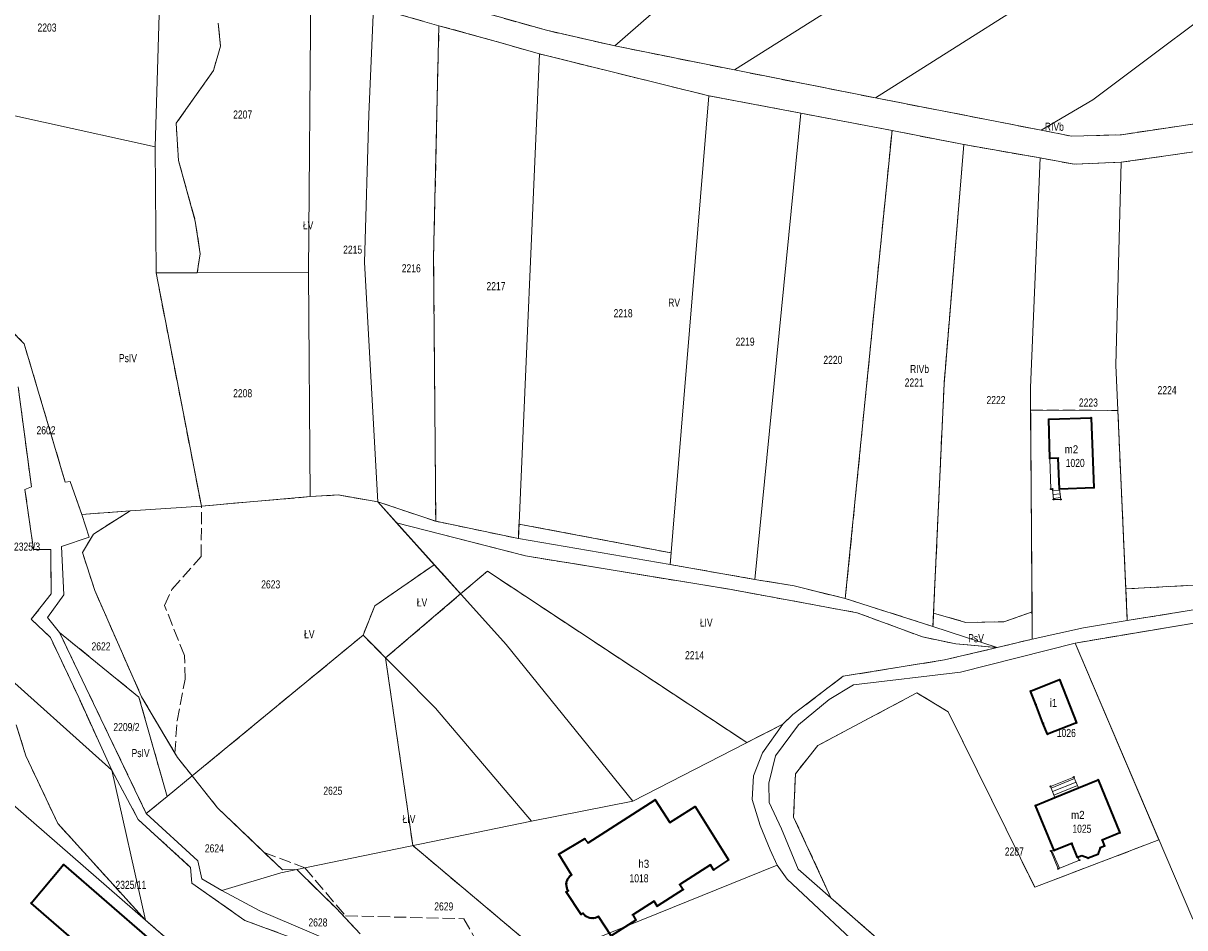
# Model space of a CAD drawing. Header units: metres. Extents: x 7496145 to 7500200, y 5498500 to 5502080.
# Tile 19 of 202: x 7497600 to 7497815, y 5499004 to 5499172. Entities that reach past the tile are written whole.
import ezdxf
from ezdxf.enums import TextEntityAlignment as Align

# ---------------------------------------------------------------- set-up
doc = ezdxf.new("R2010")
doc.units = ezdxf.units.M
doc.header["$MEASUREMENT"] = 0
for name, pattern in [('2.25_0.75', [3, 2.25, -0.75]), ('219-1000', [0]), ('egug-1000', [0])]:
    doc.linetypes.add(name, pattern=pattern)
doc.layers.get('0').update_dxf_attribs({"color": 2, "linetype": 'CONTINUOUS', "lineweight": 5})
for name, color, linetype in [('209-oznaczenie konturu klasyfikacyjnego', 7, 'CONTINUOUS'), ('211-numer działki ewidencyjnej', 7, 'CONTINUOUS'), ('217-kontur klasyfikacyjny', 7, 'CONTINUOUS'), ('218-kontur użytku gruntowego', 7, 'CONTINUOUS'), ('219-działka ewidencyjna', 7, 'CONTINUOUS'), ('312-budynek ewidencyjny', 7, 'CONTINUOUS'), ('312-oznaczenie budynku ewidencyjnego', 7, 'CONTINUOUS'), ('312-oznaczenie budynku ewidencyjnego-Atr117', 7, 'CONTINUOUS'), ('352-schody', 7, 'CONTINUOUS'), ('Punkt budynku', 7, 'CONTINUOUS')]:
    doc.layers.add(name, color=color, linetype=linetype)
doc.styles.get("Standard").update_dxf_attribs({"font": 'Working1250', "width": 0.75})

# ---------------------------------------------------------------- blocks, each defined once
blk = doc.blocks.new('PUNKTBUD')
at = {"color": 0}
blk.add_circle((0, 0), 0.09, dxfattribs=at)

msp = doc.modelspace()

# ---------------------------------------------------------------- linework, layer by layer
at = {"layer": '217-kontur klasyfikacyjny', "color": 3, "linetype": '2.25_0.75', "lineweight": 18, "flags": 128}
for points in [[(7497677.12, 5499171.1), (7497665, 5499174.53)], [(7497683.48, 5499174.08), (7497697.06, 5499170.24)], [(7497636.2, 5499171.58), (7497636.59, 5499167.27)], [(7497676.14, 5499128.08), (7497677.12, 5499171.1)], [(7497687.76, 5499168.18), (7497677.12, 5499171.1)], [(7497697.06, 5499170.24), (7497709.78, 5499167.35)], [(7497636.59, 5499167.27), (7497635.31, 5499162.77)], [(7497695.76, 5499165.87), (7497687.76, 5499168.18)], [(7497709.78, 5499167.35), (7497731.93, 5499162.89)], [(7497727.2, 5499158.08), (7497695.76, 5499165.87)], [(7497635.31, 5499162.77), (7497628.39, 5499153.04)], [(7497731.93, 5499162.89), (7497758.08, 5499157.72)], [(7497744.26, 5499154.88), (7497727.2, 5499158.08)], [(7497758.08, 5499157.72), (7497788.85, 5499151.72)], [(7497761.18, 5499151.65), (7497744.26, 5499154.88)], [(7497803.75, 5499150.88), (7497830.52, 5499154.87)], [(7497628.39, 5499153.04), (7497628.82, 5499146.09)], [(7497752.51, 5499064.85), (7497761.18, 5499151.65)], [(7497774.52, 5499149.06), (7497761.18, 5499151.65)], [(7497788.85, 5499151.72), (7497794.47, 5499150.6)], [(7497774.52, 5499149.06), (7497770.84, 5499104.7)], [(7497788.63, 5499146.56), (7497774.52, 5499149.06)], [(7497794.47, 5499150.6), (7497803.75, 5499150.88)], [(7497817.18, 5499147.72), (7497803.67, 5499145.76)], [(7497628.82, 5499146.09), (7497631.94, 5499134.85)], [(7497794.97, 5499145.41), (7497788.63, 5499146.56)], [(7497803.67, 5499145.76), (7497794.97, 5499145.41)], [(7497631.94, 5499134.85), (7497632.84, 5499128.78)], [(7497632.84, 5499128.78), (7497632.29, 5499125.26)], [(7497676.54, 5499079.18), (7497676.14, 5499128.08)], [(7497632.29, 5499125.26), (7497624.66, 5499125.23)], [(7497624.66, 5499125.23), (7497633.06, 5499082)], [(7497595.01, 5499117.32), (7497600.2, 5499112.11)], [(7497600.2, 5499112.11), (7497607.79, 5499086.46)], [(7497601.53, 5499085.54), (7497599.09, 5499104.09)], [(7497770.84, 5499104.7), (7497768.88, 5499062.15)], [(7497787.16, 5499062.39), (7497786.89, 5499099.82)], [(7497786.89, 5499099.82), (7497803.06, 5499099.74)], [(7497803.06, 5499099.74), (7497804.55, 5499066.63)], [(7497607.79, 5499086.46), (7497608.74, 5499086.59)], [(7497608.74, 5499086.59), (7497610.86, 5499080.47)], [(7497600.34, 5499085.09), (7497601.53, 5499085.54)], [(7497601.91, 5499073.92), (7497600.34, 5499085.09)], [(7497633.06, 5499082), (7497653.25, 5499083.75)], [(7497653.25, 5499083.75), (7497658.43, 5499084.06)], [(7497658.43, 5499084.06), (7497665.77, 5499082.81)], [(7497665.77, 5499082.81), (7497676.54, 5499079.18)], [(7497665.77, 5499082.81), (7497669.26, 5499078.92)], [(7497610.86, 5499080.47), (7497619.87, 5499081.09)], [(7497619.87, 5499081.09), (7497613.03, 5499076.82)], [(7497633.05, 5499072.65), (7497633.06, 5499082)], [(7497669.26, 5499078.92), (7497693.16, 5499072.78)], [(7497669.26, 5499078.92), (7497676.27, 5499071.13)], [(7497691.86, 5499075.99), (7497676.54, 5499079.18)], [(7497691.97, 5499078.66), (7497691.86, 5499075.99)], [(7497720.23, 5499073.31), (7497691.97, 5499078.66)], [(7497613.03, 5499076.82), (7497611.02, 5499073.4)], [(7497605.11, 5499073.94), (7497601.91, 5499073.92)], [(7497605.2, 5499065.72), (7497605.11, 5499073.94)], [(7497611.02, 5499073.4), (7497613.27, 5499066.36)], [(7497627.61, 5499066.56), (7497633.05, 5499072.65)], [(7497693.16, 5499072.78), (7497731.03, 5499066.57)], [(7497720.05, 5499071.16), (7497720.23, 5499073.31)], [(7497676.27, 5499071.13), (7497665.23, 5499063.51)], [(7497681.15, 5499065.7), (7497676.27, 5499071.13)], [(7497681.15, 5499065.7), (7497686.11, 5499069.93)], [(7497686.11, 5499069.93), (7497734.24, 5499038.13)], [(7497735.7, 5499068.4), (7497720.05, 5499071.16)], [(7497743.04, 5499067.19), (7497735.7, 5499068.4)], [(7497752.51, 5499064.85), (7497743.04, 5499067.19)], [(7497818.15, 5499067.39), (7497804.55, 5499066.63)], [(7497601.5, 5499061.02), (7497605.2, 5499065.72)], [(7497613.27, 5499066.36), (7497621.96, 5499046.63)], [(7497626.23, 5499063.58), (7497627.61, 5499066.56)], [(7497667.24, 5499053.84), (7497681.15, 5499065.7)], [(7497731.03, 5499066.57), (7497754.7, 5499062.22)], [(7497768.77, 5499059.67), (7497752.51, 5499064.85)], [(7497804.55, 5499066.63), (7497804.81, 5499060.77)], [(7497629.92, 5499054.3), (7497626.23, 5499063.58)], [(7497665.23, 5499063.51), (7497663.05, 5499058.06)], [(7497804.81, 5499060.77), (7497818.2, 5499062.94)], [(7497605.08, 5499057.63), (7497601.5, 5499061.02)], [(7497754.7, 5499062.22), (7497766.81, 5499057.74)], [(7497768.88, 5499062.15), (7497768.77, 5499059.67)], [(7497768.88, 5499062.15), (7497774.86, 5499060.42)], [(7497774.86, 5499060.42), (7497781.94, 5499060.54)], [(7497781.94, 5499060.54), (7497787.16, 5499062.39)], [(7497787.2, 5499057.33), (7497787.16, 5499062.39)], [(7497820.84, 5499060.89), (7497795.12, 5499056.59)], [(7497606.76, 5499058.54), (7497622.83, 5499025)], [(7497621.48, 5499046.57), (7497606.76, 5499058.54)], [(7497610.31, 5499046.48), (7497605.08, 5499057.63)], [(7497631.36, 5499031.95), (7497663.05, 5499058.06)], [(7497663.05, 5499058.06), (7497667.24, 5499053.84)], [(7497766.81, 5499057.74), (7497773.02, 5499056.44)], [(7497773.02, 5499056.44), (7497780.67, 5499055.76)], [(7497780.67, 5499055.76), (7497787.2, 5499057.33)], [(7497795.12, 5499056.59), (7497810.69, 5499020.1)], [(7497630.06, 5499049.88), (7497629.92, 5499054.3)], [(7497770.92, 5499053.48), (7497780.67, 5499055.76)], [(7497672.26, 5499019.05), (7497667.24, 5499053.84)], [(7497752.12, 5499050.44), (7497770.92, 5499053.48)], [(7497628.54, 5499042.2), (7497630.06, 5499049.88)], [(7497742.8, 5499043.33), (7497752.12, 5499050.44)], [(7497616.44, 5499033.03), (7497610.31, 5499046.48)], [(7497626.71, 5499028.12), (7497621.48, 5499046.57)], [(7497621.96, 5499046.63), (7497628.16, 5499036.18)], [(7497765.8, 5499047.37), (7497747.44, 5499037.6)], [(7497771.6, 5499043.84), (7497765.8, 5499047.37)], [(7497740.9, 5499041.54), (7497742.8, 5499043.33)], [(7497787.64, 5499011.32), (7497771.6, 5499043.84)], [(7497598.73, 5499041.45), (7497600.48, 5499035.71)], [(7497628.16, 5499036.18), (7497628.54, 5499042.2)], [(7497734.24, 5499038.13), (7497740.9, 5499041.54)], [(7497747.44, 5499037.6), (7497743.25, 5499032.36)], [(7497600.48, 5499035.71), (7497606.43, 5499023.11)], [(7497628.16, 5499036.18), (7497628.62, 5499035.4)], [(7497628.62, 5499035.4), (7497631.36, 5499031.95)], [(7497621.34, 5499023.9), (7497616.44, 5499033.03)], [(7497631.36, 5499031.95), (7497636.06, 5499026.04)], [(7497743.25, 5499032.36), (7497742.93, 5499024.29)], [(7497622.83, 5499025), (7497626.71, 5499028.12)], [(7497636.06, 5499026.04), (7497644.72, 5499017.77)], [(7497631.07, 5499014.97), (7497621.34, 5499023.9)], [(7497742.93, 5499024.29), (7497749.85, 5499009.35)], [(7497606.43, 5499023.11), (7497622.67, 5499005.23)], [(7497810.69, 5499020.1), (7497787.64, 5499011.32)], [(7497644.72, 5499017.77), (7497652.26, 5499014.92)], [(7497644.72, 5499017.77), (7497648.08, 5499014.56)], [(7497697.16, 5498998.11), (7497672.26, 5499019.05)], [(7497631.31, 5499012.06), (7497631.07, 5499014.97)], [(7497648.08, 5499014.56), (7497650.74, 5499014.6)], [(7497650.74, 5499014.6), (7497658.11, 5499007.35)], [(7497652.26, 5499014.92), (7497659.81, 5499006.01)], [(7497641.14, 5499005.17), (7497631.31, 5499012.06)], [(7497749.85, 5499009.35), (7497762.94, 5498997.86)], [(7497658.11, 5499007.35), (7497662.49, 5499002.69)], [(7497622.67, 5499005.23), (7497635.57, 5498994)], [(7497658.55, 5498998.72), (7497641.14, 5499005.17)], [(7497659.81, 5499006.01), (7497681.75, 5499005.46)], [(7497681.75, 5499005.46), (7497688.05, 5498994.42)]]:
    msp.add_lwpolyline(points, dxfattribs=at)
at = {"layer": '218-kontur użytku gruntowego', "color": 3, "linetype": 'egug-1000', "lineweight": 18, "flags": 128}
for points in [[(7497665, 5499174.53), (7497677.12, 5499171.1)], [(7497683.48, 5499174.08), (7497697.06, 5499170.24)], [(7497636.2, 5499171.58), (7497636.59, 5499167.27)], [(7497676.14, 5499128.08), (7497677.12, 5499171.1)], [(7497677.12, 5499171.1), (7497687.76, 5499168.18)], [(7497697.06, 5499170.24), (7497709.78, 5499167.35)], [(7497636.59, 5499167.27), (7497635.31, 5499162.77)], [(7497687.76, 5499168.18), (7497695.76, 5499165.87)], [(7497709.78, 5499167.35), (7497731.93, 5499162.89)], [(7497695.76, 5499165.87), (7497727.2, 5499158.08)], [(7497635.31, 5499162.77), (7497628.39, 5499153.04)], [(7497731.93, 5499162.89), (7497758.08, 5499157.72)], [(7497727.2, 5499158.08), (7497744.26, 5499154.88)], [(7497758.08, 5499157.72), (7497788.85, 5499151.72)], [(7497744.26, 5499154.88), (7497761.18, 5499151.65)], [(7497803.75, 5499150.88), (7497830.52, 5499154.87)], [(7497628.39, 5499153.04), (7497628.82, 5499146.09)], [(7497752.51, 5499064.85), (7497761.18, 5499151.65)], [(7497761.18, 5499151.65), (7497774.52, 5499149.06)], [(7497788.85, 5499151.72), (7497794.47, 5499150.6)], [(7497774.52, 5499149.06), (7497770.84, 5499104.7)], [(7497774.52, 5499149.06), (7497788.63, 5499146.56)], [(7497794.47, 5499150.6), (7497803.75, 5499150.88)], [(7497803.67, 5499145.76), (7497817.18, 5499147.72)], [(7497628.82, 5499146.09), (7497631.94, 5499134.85)], [(7497788.63, 5499146.56), (7497794.97, 5499145.41)], [(7497794.97, 5499145.41), (7497803.67, 5499145.76)], [(7497631.94, 5499134.85), (7497632.84, 5499128.78)], [(7497632.84, 5499128.78), (7497632.29, 5499125.26)], [(7497676.54, 5499079.18), (7497676.14, 5499128.08)], [(7497632.29, 5499125.26), (7497624.66, 5499125.23)], [(7497624.66, 5499125.23), (7497633.06, 5499082)], [(7497600.2, 5499112.11), (7497595.01, 5499117.32)], [(7497607.79, 5499086.46), (7497600.2, 5499112.11)], [(7497601.53, 5499085.54), (7497599.09, 5499104.09)], [(7497770.84, 5499104.7), (7497768.88, 5499062.15)], [(7497786.89, 5499099.82), (7497787.16, 5499062.39)], [(7497803.06, 5499099.74), (7497786.89, 5499099.82)], [(7497804.55, 5499066.63), (7497803.06, 5499099.74)], [(7497608.74, 5499086.59), (7497607.79, 5499086.46)], [(7497610.86, 5499080.47), (7497608.74, 5499086.59)], [(7497600.34, 5499085.09), (7497601.53, 5499085.54)], [(7497601.91, 5499073.92), (7497600.34, 5499085.09)], [(7497633.06, 5499082), (7497653.25, 5499083.75)], [(7497653.25, 5499083.75), (7497658.43, 5499084.06)], [(7497658.43, 5499084.06), (7497665.77, 5499082.81)], [(7497665.77, 5499082.81), (7497676.54, 5499079.18)], [(7497665.77, 5499082.81), (7497669.26, 5499078.92)], [(7497619.87, 5499081.09), (7497610.86, 5499080.47)], [(7497613.03, 5499076.82), (7497619.87, 5499081.09)], [(7497669.26, 5499078.92), (7497693.16, 5499072.78)], [(7497669.26, 5499078.92), (7497676.27, 5499071.13)], [(7497691.86, 5499075.99), (7497676.54, 5499079.18)], [(7497691.97, 5499078.66), (7497691.86, 5499075.99)], [(7497720.23, 5499073.31), (7497691.97, 5499078.66)], [(7497611.02, 5499073.4), (7497613.03, 5499076.82)], [(7497605.11, 5499073.94), (7497601.91, 5499073.92)], [(7497605.2, 5499065.72), (7497605.11, 5499073.94)], [(7497613.27, 5499066.36), (7497611.02, 5499073.4)], [(7497693.16, 5499072.78), (7497731.03, 5499066.57)], [(7497720.05, 5499071.16), (7497720.23, 5499073.31)], [(7497676.27, 5499071.13), (7497665.23, 5499063.51)], [(7497681.15, 5499065.7), (7497676.27, 5499071.13)], [(7497686.11, 5499069.93), (7497681.15, 5499065.7)], [(7497734.24, 5499038.13), (7497686.11, 5499069.93)], [(7497735.7, 5499068.4), (7497720.05, 5499071.16)], [(7497743.04, 5499067.19), (7497735.7, 5499068.4)], [(7497752.51, 5499064.85), (7497743.04, 5499067.19)], [(7497818.15, 5499067.39), (7497804.55, 5499066.63)], [(7497601.5, 5499061.02), (7497605.2, 5499065.72)], [(7497621.96, 5499046.63), (7497613.27, 5499066.36)], [(7497667.24, 5499053.84), (7497681.15, 5499065.7)], [(7497731.03, 5499066.57), (7497754.7, 5499062.22)], [(7497768.77, 5499059.67), (7497752.51, 5499064.85)], [(7497804.55, 5499066.63), (7497804.81, 5499060.77)], [(7497665.23, 5499063.51), (7497663.05, 5499058.06)], [(7497804.81, 5499060.77), (7497818.2, 5499062.94)], [(7497605.08, 5499057.63), (7497601.5, 5499061.02)], [(7497754.7, 5499062.22), (7497766.81, 5499057.74)], [(7497768.88, 5499062.15), (7497768.77, 5499059.67)], [(7497768.88, 5499062.15), (7497774.86, 5499060.42)], [(7497774.86, 5499060.42), (7497781.94, 5499060.54)], [(7497781.94, 5499060.54), (7497787.16, 5499062.39)], [(7497787.16, 5499062.39), (7497787.2, 5499057.33)], [(7497820.84, 5499060.89), (7497795.12, 5499056.59)], [(7497796.72, 5499059.45), (7497804.81, 5499060.77)], [(7497606.76, 5499058.54), (7497621.48, 5499046.57)], [(7497622.83, 5499025), (7497606.76, 5499058.54)], [(7497787.2, 5499057.33), (7497796.72, 5499059.45)], [(7497610.31, 5499046.48), (7497605.08, 5499057.63)], [(7497663.05, 5499058.06), (7497667.24, 5499053.84)], [(7497766.81, 5499057.74), (7497773.02, 5499056.44)], [(7497773.02, 5499056.44), (7497780.67, 5499055.76)], [(7497795.12, 5499056.59), (7497773.88, 5499051.18)], [(7497780.67, 5499055.76), (7497787.2, 5499057.33)], [(7497810.69, 5499020.1), (7497795.12, 5499056.59)], [(7497770.92, 5499053.48), (7497780.67, 5499055.76)], [(7497667.24, 5499053.84), (7497672.26, 5499019.05)], [(7497752.12, 5499050.44), (7497770.92, 5499053.48)], [(7497742.8, 5499043.33), (7497752.12, 5499050.44)], [(7497773.88, 5499051.18), (7497754.04, 5499048.85)], [(7497754.04, 5499048.85), (7497749.53, 5499046.15)], [(7497616.44, 5499033.03), (7497610.31, 5499046.48)], [(7497621.48, 5499046.57), (7497626.71, 5499028.12)], [(7497628.16, 5499036.18), (7497621.96, 5499046.63)], [(7497749.53, 5499046.15), (7497743.82, 5499041.44)], [(7497747.44, 5499037.6), (7497765.8, 5499047.37)], [(7497765.8, 5499047.37), (7497771.6, 5499043.84)], [(7497740.9, 5499041.54), (7497742.8, 5499043.33)], [(7497771.6, 5499043.84), (7497787.64, 5499011.32)], [(7497598.73, 5499041.45), (7497600.48, 5499035.71)], [(7497740.9, 5499041.54), (7497734.24, 5499038.13)], [(7497737.18, 5499036.21), (7497740.9, 5499041.54)], [(7497743.82, 5499041.44), (7497739.58, 5499035.71)], [(7497743.25, 5499032.36), (7497747.44, 5499037.6)], [(7497600.48, 5499035.71), (7497606.43, 5499023.11)], [(7497628.62, 5499035.4), (7497628.16, 5499036.18)], [(7497631.36, 5499031.95), (7497628.62, 5499035.4)], [(7497735.49, 5499031.98), (7497737.18, 5499036.21)], [(7497739.58, 5499035.71), (7497738.31, 5499030.62)], [(7497621.34, 5499023.9), (7497616.44, 5499033.03)], [(7497636.06, 5499026.04), (7497631.36, 5499031.95)], [(7497735.21, 5499027.57), (7497735.49, 5499031.98)], [(7497738.31, 5499030.62), (7497738.4, 5499027.05)], [(7497742.93, 5499024.29), (7497743.25, 5499032.36)], [(7497626.71, 5499028.12), (7497622.83, 5499025)], [(7497644.72, 5499017.77), (7497636.06, 5499026.04)], [(7497736.7, 5499022.75), (7497735.21, 5499027.57)], [(7497738.4, 5499027.05), (7497740.66, 5499022.11)], [(7497631.07, 5499014.97), (7497621.34, 5499023.9)], [(7497749.85, 5499009.35), (7497742.93, 5499024.29)], [(7497606.43, 5499023.11), (7497622.67, 5499005.23)], [(7497738.58, 5499018.24), (7497736.7, 5499022.75)], [(7497740.66, 5499022.11), (7497743.77, 5499014.68)], [(7497787.64, 5499011.32), (7497810.69, 5499020.1)], [(7497648.08, 5499014.56), (7497644.72, 5499017.77)], [(7497672.26, 5499019.05), (7497697.16, 5498998.11)], [(7497739.87, 5499015.41), (7497738.58, 5499018.24)], [(7497741.75, 5499012.81), (7497739.87, 5499015.41)], [(7497631.31, 5499012.06), (7497631.07, 5499014.97)], [(7497650.74, 5499014.6), (7497648.08, 5499014.56)], [(7497658.11, 5499007.35), (7497650.74, 5499014.6)], [(7497743.77, 5499014.68), (7497749.85, 5499009.35)], [(7497641.14, 5499005.17), (7497631.31, 5499012.06)], [(7497758.38, 5498997.23), (7497741.75, 5499012.81)], [(7497749.85, 5499009.35), (7497762.94, 5498997.86)], [(7497662.49, 5499002.69), (7497658.11, 5499007.35)], [(7497622.67, 5499005.23), (7497635.57, 5498994)], [(7497658.55, 5498998.72), (7497641.14, 5499005.17)]]:
    msp.add_lwpolyline(points, dxfattribs=at)
at = {"layer": '219-działka ewidencyjna', "color": 3, "linetype": '219-1000', "lineweight": 18, "flags": 128}
for points in [[(7497731.93, 5499162.89), (7497799.77, 5499205.69)], [(7497709.78, 5499167.35), (7497746.39, 5499199.32)], [(7497624.52, 5499148.65), (7497625.58, 5499185.5)], [(7497758.08, 5499157.72), (7497799.99, 5499184.25)], [(7497798.43, 5499157.34), (7497829.27, 5499180.55)], [(7497652.95, 5499125.35), (7497653.39, 5499177.82)], [(7497664.15, 5499154.65), (7497665, 5499174.53)], [(7497665, 5499174.53), (7497677.12, 5499171.1)], [(7497683.48, 5499174.08), (7497697.06, 5499170.24)], [(7497676.14, 5499128.08), (7497677.12, 5499171.1)], [(7497677.12, 5499171.1), (7497687.76, 5499168.18)], [(7497697.06, 5499170.24), (7497709.78, 5499167.35)], [(7497687.76, 5499168.18), (7497695.76, 5499165.87)], [(7497709.78, 5499167.35), (7497731.93, 5499162.89)], [(7497695.76, 5499165.87), (7497691.86, 5499075.99)], [(7497695.76, 5499165.87), (7497727.2, 5499158.08)], [(7497731.93, 5499162.89), (7497758.08, 5499157.72)], [(7497583.03, 5499157.76), (7497624.52, 5499148.65)], [(7497720.05, 5499071.16), (7497727.2, 5499158.08)], [(7497727.2, 5499158.08), (7497744.26, 5499154.88)], [(7497758.08, 5499157.72), (7497788.85, 5499151.72)], [(7497788.85, 5499151.72), (7497798.43, 5499157.34)], [(7497663.34, 5499127.17), (7497664.15, 5499154.65)], [(7497744.26, 5499154.88), (7497735.7, 5499068.4)], [(7497744.26, 5499154.88), (7497761.18, 5499151.65)], [(7497803.75, 5499150.88), (7497830.52, 5499154.87)], [(7497752.51, 5499064.85), (7497761.18, 5499151.65)], [(7497761.18, 5499151.65), (7497774.52, 5499149.06)], [(7497788.85, 5499151.72), (7497794.47, 5499150.6)], [(7497770.84, 5499104.7), (7497774.52, 5499149.06)], [(7497774.52, 5499149.06), (7497788.63, 5499146.56)], [(7497794.47, 5499150.6), (7497803.75, 5499150.88)], [(7497624.52, 5499148.65), (7497624.66, 5499125.23)], [(7497803.67, 5499145.76), (7497817.18, 5499147.72)], [(7497786.86, 5499103.98), (7497788.63, 5499146.56)], [(7497788.63, 5499146.56), (7497794.97, 5499145.41)], [(7497794.97, 5499145.41), (7497803.67, 5499145.76)], [(7497802.68, 5499108.13), (7497803.67, 5499145.76)], [(7497676.14, 5499128.08), (7497676.54, 5499079.18)], [(7497624.66, 5499125.23), (7497652.95, 5499125.35)], [(7497624.66, 5499125.23), (7497633.06, 5499082)], [(7497652.95, 5499125.35), (7497653.25, 5499083.75)], [(7497663.34, 5499127.17), (7497665.77, 5499082.81)], [(7497595.01, 5499117.32), (7497600.2, 5499112.11)], [(7497600.2, 5499112.11), (7497607.79, 5499086.46)], [(7497802.68, 5499108.13), (7497804.81, 5499060.77)], [(7497599.09, 5499104.09), (7497601.53, 5499085.54)], [(7497770.84, 5499104.7), (7497768.77, 5499059.67)], [(7497786.86, 5499103.98), (7497787.2, 5499057.33)], [(7497607.79, 5499086.46), (7497608.74, 5499086.59)], [(7497608.74, 5499086.59), (7497610.86, 5499080.47)], [(7497600.34, 5499085.09), (7497601.53, 5499085.54)], [(7497600.34, 5499085.09), (7497601.91, 5499073.92)], [(7497653.25, 5499083.75), (7497633.06, 5499082)], [(7497653.25, 5499083.75), (7497658.43, 5499084.06)], [(7497658.43, 5499084.06), (7497665.77, 5499082.81)], [(7497689.57, 5499056.33), (7497665.77, 5499082.81)], [(7497665.77, 5499082.81), (7497676.54, 5499079.18)], [(7497610.86, 5499080.47), (7497619.87, 5499081.09)], [(7497610.86, 5499080.47), (7497612.26, 5499076.24)], [(7497613.03, 5499076.82), (7497619.87, 5499081.09)], [(7497633.06, 5499082), (7497619.87, 5499081.09)], [(7497676.54, 5499079.18), (7497691.86, 5499075.99)], [(7497607.14, 5499074.5), (7497612.26, 5499076.24)], [(7497611.02, 5499073.4), (7497613.03, 5499076.82)], [(7497720.05, 5499071.16), (7497691.86, 5499075.99)], [(7497601.91, 5499073.92), (7497605.11, 5499073.94)], [(7497605.11, 5499073.94), (7497605.2, 5499065.72)], [(7497607.52, 5499065.55), (7497607.14, 5499074.5)], [(7497611.02, 5499073.4), (7497613.27, 5499066.36)], [(7497720.05, 5499071.16), (7497735.7, 5499068.4)], [(7497735.7, 5499068.4), (7497743.04, 5499067.19)], [(7497752.51, 5499064.85), (7497743.04, 5499067.19)], [(7497601.5, 5499061.02), (7497605.2, 5499065.72)], [(7497604.51, 5499061.32), (7497607.52, 5499065.55)], [(7497613.27, 5499066.36), (7497621.96, 5499046.63)], [(7497752.51, 5499064.85), (7497768.77, 5499059.67)], [(7497804.81, 5499060.77), (7497818.2, 5499062.94)], [(7497605.08, 5499057.63), (7497601.5, 5499061.02)], [(7497604.51, 5499061.32), (7497606.76, 5499058.54)], [(7497795.12, 5499056.59), (7497820.84, 5499060.89)], [(7497796.72, 5499059.45), (7497804.81, 5499060.77)], [(7497606.76, 5499058.54), (7497622.83, 5499025)], [(7497606.76, 5499058.54), (7497621.48, 5499046.57)], [(7497768.77, 5499059.67), (7497780.67, 5499055.76)], [(7497787.2, 5499057.33), (7497796.72, 5499059.45)], [(7497605.08, 5499057.63), (7497610.31, 5499046.48)], [(7497663.05, 5499058.06), (7497631.36, 5499031.95)], [(7497663.05, 5499058.06), (7497676.48, 5499044.54)], [(7497689.57, 5499056.33), (7497713.08, 5499027.29)], [(7497773.88, 5499051.18), (7497795.12, 5499056.59)], [(7497787.2, 5499057.33), (7497780.67, 5499055.76)], [(7497795.12, 5499056.59), (7497816.98, 5499005.36)], [(7497770.92, 5499053.48), (7497780.67, 5499055.76)], [(7497594.2, 5499052.9), (7497616.44, 5499033.03)], [(7497752.12, 5499050.44), (7497770.92, 5499053.48)], [(7497742.8, 5499043.33), (7497752.12, 5499050.44)], [(7497754.04, 5499048.85), (7497773.88, 5499051.18)], [(7497749.53, 5499046.15), (7497754.04, 5499048.85)], [(7497610.31, 5499046.48), (7497616.44, 5499033.03)], [(7497621.48, 5499046.57), (7497626.71, 5499028.12)], [(7497621.96, 5499046.63), (7497628.62, 5499035.4)], [(7497743.82, 5499041.44), (7497749.53, 5499046.15)], [(7497676.48, 5499044.54), (7497694.27, 5499023.59)], [(7497740.9, 5499041.54), (7497742.8, 5499043.33)], [(7497713.08, 5499027.29), (7497740.9, 5499041.54)], [(7497740.9, 5499041.54), (7497737.18, 5499036.21)], [(7497739.58, 5499035.71), (7497743.82, 5499041.44)], [(7497628.62, 5499035.4), (7497631.36, 5499031.95)], [(7497735.49, 5499031.98), (7497737.18, 5499036.21)], [(7497738.31, 5499030.62), (7497739.58, 5499035.71)], [(7497616.44, 5499033.03), (7497621.34, 5499023.9)], [(7497616.44, 5499033.03), (7497622.67, 5499005.23)], [(7497592.78, 5499031.25), (7497622.67, 5499005.23)], [(7497626.71, 5499028.12), (7497631.36, 5499031.95)], [(7497631.36, 5499031.95), (7497636.06, 5499026.04)], [(7497735.21, 5499027.57), (7497735.49, 5499031.98)], [(7497738.31, 5499030.62), (7497738.4, 5499027.05)], [(7497622.83, 5499025), (7497626.71, 5499028.12)], [(7497636.06, 5499026.04), (7497648.08, 5499014.56)], [(7497694.27, 5499023.59), (7497713.08, 5499027.29)], [(7497736.7, 5499022.75), (7497735.21, 5499027.57)], [(7497738.4, 5499027.05), (7497740.66, 5499022.11)], [(7497631.07, 5499014.97), (7497621.34, 5499023.9)], [(7497632.42, 5499016.19), (7497622.83, 5499025)], [(7497694.27, 5499023.59), (7497650.74, 5499014.6)], [(7497736.7, 5499022.75), (7497738.58, 5499018.24)], [(7497740.66, 5499022.11), (7497743.77, 5499014.68)], [(7497738.58, 5499018.24), (7497739.87, 5499015.41)], [(7497632.42, 5499016.19), (7497633.12, 5499012.84)], [(7497739.87, 5499015.41), (7497678.43, 5498990.52)], [(7497739.87, 5499015.41), (7497741.75, 5499012.81)], [(7497631.07, 5499014.97), (7497631.31, 5499012.06)], [(7497636.84, 5499010.69), (7497647.81, 5499014)], [(7497647.81, 5499014), (7497650.74, 5499014.6)], [(7497648.08, 5499014.56), (7497650.74, 5499014.6)], [(7497650.74, 5499014.6), (7497658.11, 5499007.35)], [(7497743.77, 5499014.68), (7497762.94, 5498997.86)], [(7497631.31, 5499012.06), (7497641.14, 5499005.17)], [(7497633.12, 5499012.84), (7497636.84, 5499010.69)], [(7497741.75, 5499012.81), (7497758.38, 5498997.23)], [(7497636.84, 5499010.69), (7497643.92, 5499006.94)], [(7497659.76, 5499000.17), (7497643.92, 5499006.94)], [(7497658.11, 5499007.35), (7497662.49, 5499002.69)], [(7497622.67, 5499005.23), (7497635.57, 5498994)], [(7497641.14, 5499005.17), (7497658.55, 5498998.72)]]:
    msp.add_lwpolyline(points, dxfattribs=at)
at = {"layer": '312-budynek ewidencyjny', "color": 7, "linetype": 'Continuous', "lineweight": 35, "flags": 128}
for points in [[(7497790.29, 5499098.1), (7497798.14, 5499098.39)], [(7497790.46, 5499090.8), (7497790.29, 5499098.1)], [(7497798.14, 5499098.39), (7497798.62, 5499085.4)], [(7497792.01, 5499090.86), (7497790.46, 5499090.8)], [(7497792.22, 5499085.16), (7497792.01, 5499090.86)], [(7497798.62, 5499085.4), (7497792.22, 5499085.16)], [(7497786.84, 5499047.69), (7497792.24, 5499049.82)], [(7497792.24, 5499049.82), (7497795.4, 5499041.79)], [(7497787.84, 5499045.17), (7497786.84, 5499047.69)], [(7497789.18, 5499041.75), (7497787.84, 5499045.17)], [(7497790, 5499039.67), (7497789.18, 5499041.75)], [(7497795.4, 5499041.79), (7497790, 5499039.67)], [(7497795.76, 5499029.74), (7497799.43, 5499031.25)], [(7497799.43, 5499031.25), (7497803.46, 5499021.38)], [(7497791.38, 5499027.95), (7497795.76, 5499029.74)], [(7497704.84, 5499019.54), (7497717.26, 5499027.54)], [(7497717.26, 5499027.54), (7497719.97, 5499023.34)], [(7497719.97, 5499023.34), (7497724.65, 5499026.27)], [(7497724.65, 5499026.27), (7497730.87, 5499016.39)], [(7497787.81, 5499026.48), (7497791.38, 5499027.95)], [(7497791.24, 5499018.11), (7497787.81, 5499026.48)], [(7497699.38, 5499017.43), (7497704.16, 5499020.31)], [(7497704.16, 5499020.31), (7497704.84, 5499019.54)], [(7497803.46, 5499021.38), (7497800.13, 5499020.02)], [(7497800.13, 5499020.02), (7497800.6, 5499018.93)], [(7497701.7, 5499013.58), (7497699.38, 5499017.43)], [(7497794.52, 5499019.45), (7497791.24, 5499018.11)], [(7497795.61, 5499016.85), (7497794.52, 5499019.45)], [(7497799.33, 5499017.38), (7497797.56, 5499016.69)], [(7497799.8, 5499018.61), (7497799.33, 5499017.38)], [(7497800.6, 5499018.93), (7497799.8, 5499018.61)], [(7497607.25, 5499015.2), (7497607.51, 5499015.51)], [(7497607.51, 5499015.51), (7497631.44, 5498994.77)], [(7497727.48, 5499015.45), (7497721.82, 5499011.8)], [(7497728.09, 5499014.53), (7497727.48, 5499015.45)], [(7497730.87, 5499016.39), (7497728.09, 5499014.53)], [(7497796.4, 5499017.16), (7497795.61, 5499016.85)], [(7497797.56, 5499016.69), (7497796.4, 5499017.16)], [(7497601.46, 5499008.38), (7497607.25, 5499015.2)], [(7497701.03, 5499012.86), (7497701.22, 5499013.14)], [(7497701.22, 5499013.14), (7497701.44, 5499013.38)], [(7497701.44, 5499013.38), (7497701.7, 5499013.58)], [(7497700.76, 5499011.92), (7497700.8, 5499012.25)], [(7497700.77, 5499011.59), (7497700.76, 5499011.92)], [(7497700.83, 5499011.27), (7497700.77, 5499011.59)], [(7497700.8, 5499012.25), (7497700.89, 5499012.57)], [(7497700.94, 5499010.96), (7497700.83, 5499011.27)], [(7497700.89, 5499012.57), (7497701.03, 5499012.86)], [(7497701.1, 5499010.67), (7497700.94, 5499010.96)], [(7497721.82, 5499011.8), (7497722.42, 5499010.87)], [(7497700.75, 5499010.44), (7497701.1, 5499010.67)], [(7497703.5, 5499006.26), (7497700.75, 5499010.44)], [(7497722.42, 5499010.87), (7497717.63, 5499007.78)], [(7497625.31, 5498987.7), (7497601.46, 5499008.38)], [(7497717.03, 5499008.71), (7497713.08, 5499006.16)], [(7497717.63, 5499007.78), (7497717.03, 5499008.71)], [(7497703.84, 5499006.49), (7497703.5, 5499006.26)], [(7497704.04, 5499006.23), (7497703.84, 5499006.49)], [(7497704.28, 5499006.01), (7497704.04, 5499006.23)], [(7497704.56, 5499005.82), (7497704.28, 5499006.01)], [(7497704.85, 5499005.68), (7497704.56, 5499005.82)], [(7497705.17, 5499005.59), (7497704.85, 5499005.68)], [(7497705.5, 5499005.55), (7497705.17, 5499005.59)], [(7497705.83, 5499005.56), (7497705.5, 5499005.55)], [(7497706.15, 5499005.62), (7497705.83, 5499005.56)], [(7497706.46, 5499005.73), (7497706.15, 5499005.62)], [(7497706.75, 5499005.89), (7497706.46, 5499005.73)], [(7497709.09, 5499002.27), (7497706.75, 5499005.89)], [(7497713.68, 5499005.23), (7497709.09, 5499002.27)], [(7497713.08, 5499006.16), (7497713.68, 5499005.23)]]:
    msp.add_lwpolyline(points, dxfattribs=at)
at = {"layer": '352-schody', "color": 7, "linetype": 'Continuous', "lineweight": 18, "flags": 128}
for points in [[(7497790.66, 5499085.16), (7497790.46, 5499090.8), (7497792.01, 5499090.86), (7497792.22, 5499085.16), (7497792.48, 5499083.25), (7497791.16, 5499083.24), (7497790.93, 5499085.16)], [(7497790.66, 5499085.16), (7497790.46, 5499090.8), (7497792.01, 5499090.86), (7497792.22, 5499085.16), (7497792.48, 5499083.25), (7497791.16, 5499083.24), (7497790.93, 5499085.16)], [(7497790.55, 5499030.02), (7497791.38, 5499027.95), (7497795.76, 5499029.74), (7497794.93, 5499031.75)], [(7497790.55, 5499030.02), (7497791.38, 5499027.95), (7497795.76, 5499029.74), (7497794.93, 5499031.75)], [(7497791.24, 5499018.11), (7497794.52, 5499019.45), (7497795.61, 5499016.85), (7497795.96, 5499016.33), (7497791.99, 5499014.73), (7497790.65, 5499018.05)], [(7497791.24, 5499018.11), (7497794.52, 5499019.45), (7497795.61, 5499016.85), (7497795.96, 5499016.33), (7497791.99, 5499014.73), (7497790.65, 5499018.05)]]:
    msp.add_lwpolyline(points, close=True, dxfattribs=at)
for points in [[(7497790.97, 5499084.81), (7497792.25, 5499084.96)], [(7497791.05, 5499084.12), (7497792.34, 5499084.27)], [(7497791.14, 5499083.42), (7497792.43, 5499083.58)], [(7497790.68, 5499029.7), (7497795.05, 5499031.45)], [(7497790.94, 5499029.04), (7497795.32, 5499030.8)], [(7497791.2, 5499028.4), (7497795.59, 5499030.16)], [(7497790.79, 5499018.06), (7497792.22, 5499014.82)]]:
    msp.add_lwpolyline(points, dxfattribs=at)

# ---------------------------------------------------------------- block references
at = {"layer": 'Punkt budynku', "color": 5, "linetype": 'Continuous', "lineweight": 13}
for p in [(7497790.29, 5499098.1), (7497798.14, 5499098.39), (7497790.46, 5499090.8), (7497792.01, 5499090.86), (7497790.66, 5499085.16), (7497790.93, 5499085.16), (7497792.22, 5499085.16), (7497798.62, 5499085.4), (7497791.16, 5499083.24), (7497792.48, 5499083.25), (7497792.24, 5499049.82), (7497786.84, 5499047.69), (7497787.84, 5499045.17), (7497789.18, 5499041.75), (7497795.4, 5499041.79), (7497790, 5499039.67), (7497794.93, 5499031.75), (7497799.43, 5499031.25), (7497790.55, 5499030.02), (7497795.76, 5499029.74), (7497717.26, 5499027.54), (7497724.65, 5499026.27), (7497787.81, 5499026.48), (7497791.38, 5499027.95), (7497719.97, 5499023.34), (7497704.16, 5499020.31), (7497704.84, 5499019.54), (7497794.52, 5499019.45), (7497800.13, 5499020.02), (7497803.46, 5499021.38), (7497699.38, 5499017.43), (7497790.65, 5499018.05), (7497791.24, 5499018.11), (7497799.33, 5499017.38), (7497799.8, 5499018.61), (7497800.6, 5499018.93), (7497607.25, 5499015.2), (7497607.51, 5499015.51), (7497727.48, 5499015.45), (7497730.87, 5499016.39), (7497795.61, 5499016.85), (7497795.96, 5499016.33), (7497796.4, 5499017.16), (7497797.56, 5499016.69), (7497701.22, 5499013.14), (7497701.44, 5499013.38), (7497701.7, 5499013.58), (7497728.09, 5499014.53), (7497791.99, 5499014.73), (7497700.76, 5499011.92), (7497700.77, 5499011.59), (7497700.8, 5499012.25), (7497700.83, 5499011.27), (7497700.89, 5499012.57), (7497700.94, 5499010.96), (7497701.03, 5499012.86), (7497721.82, 5499011.8), (7497722.42, 5499010.87), (7497700.75, 5499010.44), (7497701.1, 5499010.67), (7497717.03, 5499008.71), (7497601.46, 5499008.38), (7497717.63, 5499007.78), (7497703.5, 5499006.26), (7497703.84, 5499006.49), (7497704.04, 5499006.23), (7497704.28, 5499006.01), (7497704.56, 5499005.82), (7497704.85, 5499005.68), (7497705.17, 5499005.59), (7497705.5, 5499005.55), (7497705.83, 5499005.56), (7497706.15, 5499005.62), (7497706.46, 5499005.73), (7497706.75, 5499005.89), (7497713.08, 5499006.16), (7497713.68, 5499005.23)]:
    msp.add_blockref('PUNKTBUD', p, dxfattribs=at)

# ---------------------------------------------------------------- texts
at = {"layer": '209-oznaczenie konturu klasyfikacyjnego', "color": 3, "linetype": 'Continuous', "lineweight": 18, "width": 0.79}
for s, p in [('RIVb', (7497789.53, 5499151.6)), ('ŁV', (7497651.89, 5499133.34)), ('RV', (7497719.66, 5499118.98)), ('PsIV', (7497617.77, 5499108.69)), ('RIVb', (7497764.52, 5499106.67)), ('ŁV', (7497673.02, 5499063.39)), ('ŁIV', (7497725.52, 5499059.64)), ('ŁV', (7497652.11, 5499057.49)), ('PsV', (7497775.31, 5499056.75)), ('PsIV', (7497620.12, 5499035.44)), ('ŁIV', (7497670.39, 5499023.23))]:
    msp.add_text(s, height=1.5, dxfattribs=at).set_placement(p)
at = {"layer": '211-numer działki ewidencyjnej', "color": 3, "linetype": 'Continuous', "lineweight": 18, "width": 0.79}
for s, p in [('2203', (7497602.67, 5499171.5)), ('2207', (7497638.96, 5499155.37)), ('2215', (7497659.36, 5499130.31)), ('2216', (7497670.23, 5499126.85)), ('2217', (7497685.95, 5499123.54)), ('2218', (7497709.53, 5499118.52)), ('2219', (7497732.16, 5499113.25)), ('2220', (7497748.44, 5499109.87)), ('2208', (7497638.96, 5499103.68)), ('2221', (7497763.52, 5499105.67)), ('2224', (7497810.44, 5499104.25)), ('2222', (7497778.7, 5499102.41)), ('2223', (7497795.84, 5499101.95)), ('2602', (7497602.48, 5499096.81)), ('2623', (7497644.16, 5499068.23)), ('2622', (7497612.68, 5499056.73)), ('2214', (7497722.78, 5499055.09)), ('2209/2', (7497616.74, 5499041.77)), ('2625', (7497655.69, 5499029.96)), ('2624', (7497633.71, 5499019.27)), ('2287', (7497782.1, 5499018.68)), ('2629', (7497676.26, 5499008.5)), ('2628', (7497652.92, 5499005.53))]:
    msp.add_text(s, height=1.5, dxfattribs=at).set_placement(p, align=Align.TOP_LEFT)
for s, p in [('2325/3', (7497598.3, 5499073.73)), ('2325/11', (7497617.12, 5499011))]:
    msp.add_text(s, height=1.5, dxfattribs=at).set_placement(p)
at = {"layer": '312-oznaczenie budynku ewidencyjnego', "color": 7, "linetype": 'Continuous', "lineweight": 18, "width": 0.79}
for s, p in [('1020', (7497793.39, 5499090.75)), ('1026', (7497791.75, 5499040.67)), ('1025', (7497794.63, 5499022.91)), ('1018', (7497712.48, 5499013.71))]:
    msp.add_text(s, height=1.5, dxfattribs=at).set_placement(p, align=Align.TOP_LEFT)
at = {"layer": '312-oznaczenie budynku ewidencyjnego-Atr117', "color": 7, "width": 0.9}
for s, p in [('m2', (7497794.46, 5499091.78)), ('i1', (7497791.12, 5499044.75)), ('m2', (7497795.64, 5499023.97)), ('h3', (7497715.13, 5499014.91))]:
    msp.add_text(s, height=1.5, dxfattribs=at).set_placement(p, align=Align.CENTER)

doc.saveas('drawing.dxf')
